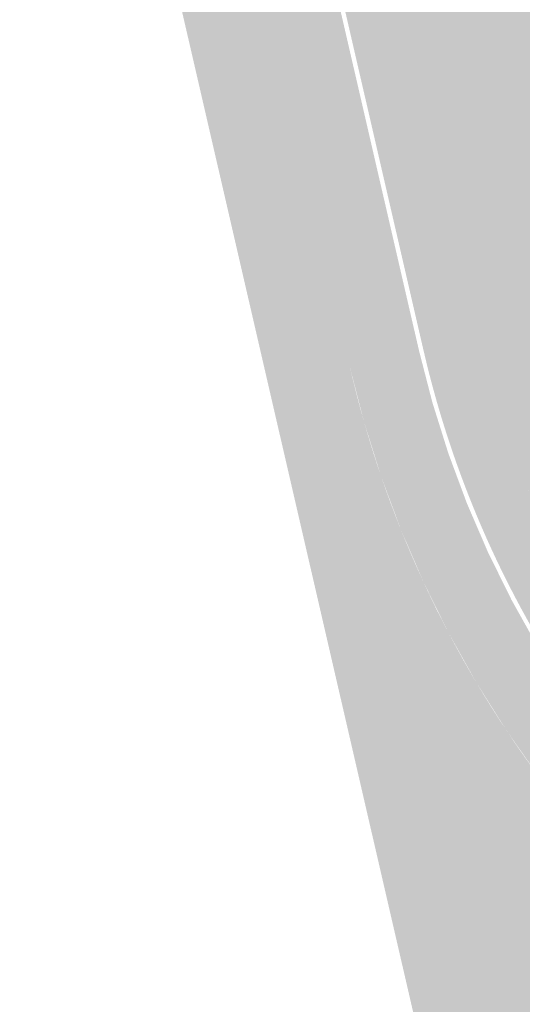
# Model space of a CAD drawing. Header units: metres. Extents: x -862 to 1262, y -354 to 644.
# Tile 65 of 256: x -221 to -192, y -83 to -27. Entities that reach past the tile are written whole.
import ezdxf

# ---------------------------------------------------------------- set-up
doc = ezdxf.new("R2010")
doc.units = ezdxf.units.M
doc.header["$LTSCALE"] = 0.5
doc.layers.add('BPR_Verkehr_220520', color=7, linetype='Continuous')

msp = doc.modelspace()

# ---------------------------------------------------------------- hatches: boundary and pattern name
at = {"layer": 'BPR_Verkehr_220520', "linetype": 'Continuous', "lineweight": 0, "true_color": 0xe4e6e5, "transparency": 33554687}
h = msp.add_hatch(color=254, dxfattribs=at)
edge = h.paths.add_edge_path()
edge.add_line((-153.8680115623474, -103.7657749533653), (-150.6577131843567, -101.3825360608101))
edge.add_line((-150.6577131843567, -101.3825360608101), (-179.1624721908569, -62.98572177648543))
edge.add_line((-179.1624721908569, -62.98572177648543), (-179.1624721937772, -62.98572177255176))
edge.add_arc((-143.0306273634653, -36.16241493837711), 45.0000000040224, 193.0087362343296, 216.5891963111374, ccw=False)
edge.add_line((-186.8757362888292, -46.29189783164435), (-186.8757362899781, -46.2918978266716))
edge.add_line((-186.8757362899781, -46.2918978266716), (-196.0379568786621, -6.633549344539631))
edge.add_line((-196.0379568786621, -6.633549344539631), (-201.5528975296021, 17.23767664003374))
edge.add_line((-201.5528975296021, 17.23767664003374), (-207.8860795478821, 15.77452920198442))
edge.add_line((-207.8860795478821, 15.77452920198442), (-207.886049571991, 15.77439772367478))
edge.add_line((-207.886049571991, 15.77439772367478), (-191.9391739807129, -53.2510904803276))
edge.add_line((-191.9391739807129, -53.2510904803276), (-191.9019797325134, -53.40749187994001))
edge.add_line((-191.9019797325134, -53.40749187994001), (-191.8242064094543, -53.70909862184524))
edge.add_line((-191.8242064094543, -53.70909862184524), (-191.7444899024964, -53.99001352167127))
edge.add_line((-191.7444899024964, -53.99001352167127), (-191.6638150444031, -54.25161335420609))
edge.add_line((-191.6638150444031, -54.25161335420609), (-191.5829962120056, -54.49520404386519))
edge.add_line((-191.5829962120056, -54.49520404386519), (-191.5027013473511, -54.72201866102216))
edge.add_line((-191.5027013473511, -54.72201866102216), (-191.4234729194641, -54.93321716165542))
edge.add_line((-191.4234729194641, -54.93321716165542), (-191.3457462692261, -55.12988739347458))
edge.add_line((-191.3457462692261, -55.12988739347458), (-191.2698655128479, -55.313047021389))
edge.add_line((-191.2698655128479, -55.313047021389), (-191.1960973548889, -55.48364612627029))
edge.add_line((-191.1960973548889, -55.48364612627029), (-191.1246430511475, -55.64257021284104))
edge.add_line((-191.1246430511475, -55.64257021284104), (-191.0556487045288, -55.79064349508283))
edge.add_line((-191.0556487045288, -55.79064349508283), (-190.9210940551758, -56.06579684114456))
edge.add_line((-190.9210940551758, -56.06579684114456), (-190.7978587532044, -56.30378946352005))
edge.add_line((-190.7978587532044, -56.30378946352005), (-190.6858635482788, -56.50982451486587))
edge.add_line((-190.6858635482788, -56.50982451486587), (-190.584711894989, -56.68835442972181))
edge.add_line((-190.584711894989, -56.68835442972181), (-190.4938104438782, -56.84318795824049))
edge.add_line((-190.4938104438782, -56.84318795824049), (-190.3294157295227, -57.11094743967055))
edge.add_line((-190.3294157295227, -57.11094743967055), (-190.2017314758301, -57.30900914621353))
edge.add_line((-190.2017314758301, -57.30900914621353), (-190.1035303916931, -57.45595654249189))
edge.add_line((-190.1035303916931, -57.45595654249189), (-189.9523577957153, -57.67373765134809))
edge.add_line((-189.9523577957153, -57.67373765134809), (-189.7966006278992, -57.88826380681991))
edge.add_line((-189.7966006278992, -57.88826380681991), (-155.0738275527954, -104.6609402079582))
edge.add_line((-155.0738275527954, -104.6609402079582), (-153.8680115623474, -103.7657749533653))
at = {"layer": 'BPR_Verkehr_220520', "linetype": 'Continuous', "lineweight": 0, "true_color": 0xf7dcdc, "transparency": 33554687}
h = msp.add_hatch(color=254, dxfattribs=at)
h.paths.add_polyline_path([(-212.0370219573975, 14.86120565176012), (-212.2806058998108, 14.80493075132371), (-215.6907810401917, 14.01708208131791), (-215.9343649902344, 13.96080718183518), (-201.9273506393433, -46.66806009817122), (-201.126561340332, -49.76838296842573), (-200.1674069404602, -52.82342605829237), (-199.0524253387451, -55.82510581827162), (-197.7845667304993, -58.76547993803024), (-196.3671858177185, -61.63676827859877), (-194.8040329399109, -64.43137352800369), (-193.0992441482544, -67.14190125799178), (-191.257335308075, -69.7611832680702), (-166.3072740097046, -103.3697070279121), (-164.8274516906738, -105.7232581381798), (-163.727703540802, -108.2766149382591), (-163.0342642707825, -110.9688665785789), (-162.7636759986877, -113.7357888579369), (-162.9223936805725, -116.5113762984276), (-163.5066310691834, -119.229416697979), (-164.5024510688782, -121.8250706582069), (-165.8860972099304, -124.2364189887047), (-168.6673894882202, -128.8057819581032), (-170.9645447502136, -133.6366965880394), (-172.7532442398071, -138.6780468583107), (-174.0145593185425, -143.8764834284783), (-174.735142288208, -149.1769945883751), (-174.9073676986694, -154.5234884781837), (-174.5294129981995, -159.8593865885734), (-173.6052778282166, -165.1282225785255), (-171.4090617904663, -174.7200084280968), (-169.8113057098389, -179.4578534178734), (-165.8870072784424, -183.1555823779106), (-166.5099890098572, -178.1945447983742), (-169.7061803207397, -164.2354523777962), (-170.5592281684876, -159.3719114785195), (-170.9081094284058, -154.4464670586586), (-170.7491321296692, -149.5112419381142), (-170.0839786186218, -144.6184623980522), (-168.9196877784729, -139.8199055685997), (-167.2685805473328, -135.1663514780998), (-165.1481295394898, -130.7070456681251), (-162.5807828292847, -126.4891721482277), (-162.2741056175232, -126.0267817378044), (-161.979186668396, -125.5568044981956), (-161.696213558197, -125.0795393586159), (-161.4253662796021, -124.5952898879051), (-161.1668171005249, -124.1043641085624), (-160.9207304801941, -123.6070742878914), (-160.6872629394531, -123.1037367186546), (-160.4665629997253, -122.5946715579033), (-160.069644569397, -121.9143253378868), (-159.5093246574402, -121.360739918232), (-158.824228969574, -120.9720766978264), (-158.0615845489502, -120.7751282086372), (-157.2739643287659, -120.7834710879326), (-156.5156629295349, -120.9965302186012), (-155.8389538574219, -121.3996183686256), (-155.2904848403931, -121.9649477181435), (-154.6944113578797, -122.7678776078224), (-152.2856217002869, -120.9796571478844), (-153.2724148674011, -119.6504154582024), (-153.727515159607, -118.8643812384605), (-153.9935527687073, -117.9959400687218), (-154.0568106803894, -117.0898691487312), (-153.9140272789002, -116.1928858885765), (-153.5725645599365, -115.3512391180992), (-153.0500284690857, -114.6083245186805), (-152.3733611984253, -114.0024470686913), (-151.5774524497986, -113.5648450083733), (-151.283694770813, -113.441916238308), (-150.9917898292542, -113.3146505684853), (-150.7018018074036, -113.1830754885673), (-150.4137943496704, -113.0472198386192), (-150.1278306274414, -112.9071134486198), (-149.8439733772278, -112.7627870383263), (-149.5622848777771, -112.6142722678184), (-149.2828269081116, -112.4616017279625), (-151.1218658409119, -109.9843579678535), (-152.4485007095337, -110.3776868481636), (-153.8265852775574, -110.5023811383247), (-155.2022737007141, -110.3535619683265), (-156.5218110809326, -109.9370444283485), (-157.7336366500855, -109.2691038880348), (-158.7903984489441, -108.3758400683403), (-159.6508036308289, -107.2921571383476), (-160.2812319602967, -106.0603998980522), (-160.55820470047, -105.3877161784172), (-160.8572666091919, -104.7245576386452), (-161.1780906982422, -104.0716493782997), (-161.5203261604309, -103.4297053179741), (-161.8835987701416, -102.7994273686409), (-162.2675113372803, -102.1815047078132), (-162.671644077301, -101.576612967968), (-163.0955544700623, -100.9854130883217), (-188.0456157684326, -67.37688932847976), (-189.7691690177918, -64.92591459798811), (-191.3644131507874, -62.38955732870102), (-192.8271224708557, -59.77452510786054), (-194.1534266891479, -57.08773721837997), (-195.3398164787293, -54.33630279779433), (-196.3831526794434, -51.527502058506), (-197.280674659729, -48.66876695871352), (-198.0300076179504, -45.76766162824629)])
h.paths.add_polyline_path([(-158.246545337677, -111.5371591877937), (-158.1169718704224, -111.5372032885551), (-157.991009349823, -111.5675798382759), (-157.8075872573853, -111.601388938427), (-157.6260282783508, -111.6440862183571), (-157.4467628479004, -111.6955704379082), (-157.2702159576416, -111.7557195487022), (-157.0968061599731, -111.8243909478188), (-156.92694455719, -111.9014218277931), (-156.7610338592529, -111.9866295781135), (-156.5994674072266, -112.0798121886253), (-156.5030267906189, -112.1726308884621), (-156.4230829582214, -112.2799858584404), (-156.3617931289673, -112.3989802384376), (-156.3208111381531, -112.5264030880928), (-156.3012428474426, -112.6588160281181), (-156.3036162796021, -112.7926460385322), (-156.3278673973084, -112.9242818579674), (-156.3733418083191, -113.0501714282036), (-156.5122866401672, -113.449944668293), (-156.6792201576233, -113.8388630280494), (-156.8733024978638, -114.214969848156), (-157.0935572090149, -114.5763728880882), (-157.3388761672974, -114.921253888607), (-157.6080251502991, -115.2478777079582), (-157.8996500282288, -115.5546010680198), (-158.2122836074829, -115.8398808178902), (-158.2591409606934, -115.8841724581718), (-158.3173255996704, -115.9119556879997), (-158.3812276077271, -115.9205517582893), (-158.4446858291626, -115.909131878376), (-158.5015818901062, -115.8787970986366), (-158.5464300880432, -115.8324721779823), (-158.5749063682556, -115.774623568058), (-158.5842655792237, -115.7108287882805), (-158.6392400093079, -115.2572467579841), (-158.6837894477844, -114.8025224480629), (-158.7178904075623, -114.3468954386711), (-158.7415249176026, -113.8906057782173), (-158.7546805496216, -113.4338938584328), (-158.7573503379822, -112.9770002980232), (-158.7495329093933, -112.520165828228), (-158.7312323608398, -112.0636311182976), (-158.7114388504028, -111.9355783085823), (-158.6622182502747, -111.8157174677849), (-158.5863054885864, -111.7107101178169), (-158.4879195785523, -111.6263922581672), (-158.3725284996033, -111.5674500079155)])
at = {"layer": 'BPR_Verkehr_220520', "linetype": 'Continuous', "lineweight": 0, "true_color": 0xb8d2a6, "transparency": 33554687}
h = msp.add_hatch(color=9, dxfattribs=at)
edge = h.paths.add_edge_path()
edge.add_line((-220.5165512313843, 12.90219020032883), (-184.319977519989, -143.773401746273))
edge.add_arc((-236.1059228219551, -155.7374464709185), 53.14999997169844, -11.253095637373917, 13.008736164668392, ccw=False)
edge.add_line((-183.9777455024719, -166.1093135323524), (-170.1980229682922, -179.0934633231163))
edge.add_line((-170.1980229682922, -179.0934633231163), (-171.6499584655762, -174.7880218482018))
edge.add_line((-171.6499584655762, -174.7880218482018), (-173.8489714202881, -165.1840207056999))
edge.add_line((-173.8489714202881, -165.1840207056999), (-173.8489714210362, -165.1840207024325))
edge.add_arc((-122.9170101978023, -153.5222101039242), 52.25000000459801, 145.7234226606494, 192.8966161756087, ccw=False)
edge.add_line((-166.0926793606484, -124.0956219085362), (-166.092679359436, -124.0956219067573))
edge.add_line((-166.092679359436, -124.0956219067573), (-166.0926793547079, -124.0956218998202))
edge.add_arc((-180.7600119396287, -114.0990297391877), 17.74999999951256, 325.7234226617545, 347.0166820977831)
edge.add_line((-163.4637814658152, -118.0868751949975), (-163.4637814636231, -118.0868751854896))
edge.add_line((-163.4637814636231, -118.0868751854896), (-165.6562613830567, -117.5813736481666))
edge.add_line((-165.6562613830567, -117.5813736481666), (-165.656261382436, -117.5813736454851))
edge.add_arc((-180.6219534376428, -114.1175516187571), 15.36131510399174, 346.9683099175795, 370.1343541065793)
edge.add_line((-165.5003078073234, -111.4146207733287), (-165.5003078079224, -111.4146207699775))
edge.add_line((-165.5003078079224, -111.4146207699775), (-165.4944171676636, -111.4135845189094))
edge.add_line((-165.4944171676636, -111.4135845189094), (-163.0322244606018, -110.9804481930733))
edge.add_line((-163.0322244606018, -110.9804481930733), (-163.0322244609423, -110.9804481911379))
edge.add_arc((-180.760011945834, -114.0990297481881), 18.00000000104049, 9.977098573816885, 36.58919626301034)
edge.add_line((-166.3072740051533, -103.369707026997), (-166.3072740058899, -103.3697070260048))
edge.add_line((-166.3072740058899, -103.3697070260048), (-191.2573353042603, -69.76118326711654))
edge.add_arc((-141.2749499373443, -32.65560884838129), 62.24999999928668, 193.0087361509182, 216.5891962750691, ccw=False)
edge.add_line((-201.9273506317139, -46.66806009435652), (-215.934364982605, 13.96080718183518))
edge.add_line((-215.934364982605, 13.96080718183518), (-220.5165512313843, 12.90219020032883))
h = msp.add_hatch(color=9, dxfattribs=at)
edge = h.paths.add_edge_path()
edge.add_line((-187.8448832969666, -67.22787095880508), (-162.8948219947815, -100.8363947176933))
edge.add_line((-162.8948219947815, -100.8363947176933), (-162.8948219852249, -100.8363947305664))
edge.add_arc((-180.7600119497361, -114.099029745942), 22.25000000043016, 27.054024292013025, 36.58919621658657, ccw=False)
edge.add_line((-160.9446501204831, -103.9790526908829), (-160.9446501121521, -103.9790527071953))
edge.add_line((-160.9446501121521, -103.9790527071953), (-158.9408494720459, -102.9556842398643))
edge.add_arc((-180.7600089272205, -114.0990284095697), 24.4999967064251, 21.43172507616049, 27.05402467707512, ccw=False)
edge.add_arc((-153.7652564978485, -103.5026540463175), 4.499999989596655, 201.4317252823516, 246.8092554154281)
edge.add_line((-155.5373269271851, -107.6390493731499), (-156.4233621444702, -109.7072470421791))
edge.add_arc((-153.7652564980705, -103.5026540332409), 6.750000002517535, 246.8092554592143, 291.6411609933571)
edge.add_line((-151.2759077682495, -109.7768585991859), (-189.7966006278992, -57.88826380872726))
edge.add_line((-189.7966006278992, -57.88826380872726), (-189.7966006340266, -57.8882638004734))
edge.add_arc((-179.7599770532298, -50.43734526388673), 12.49999999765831, 193.0087361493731, 216.5891961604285, ccw=False)
edge.add_line((-191.9391739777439, -53.25109049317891), (-191.9391739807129, -53.2510904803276))
edge.add_line((-191.9391739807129, -53.2510904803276), (-202.3711392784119, -8.096696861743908))
edge.add_line((-202.3711392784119, -8.096696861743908), (-206.2684822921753, -8.99709533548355))
edge.add_line((-206.2684822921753, -8.99709533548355), (-197.7864236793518, -45.71138671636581))
edge.add_arc((-141.2749499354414, -32.65560885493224), 58.00000000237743, 193.0087361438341, 216.5891962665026)

doc.saveas('drawing.dxf')
